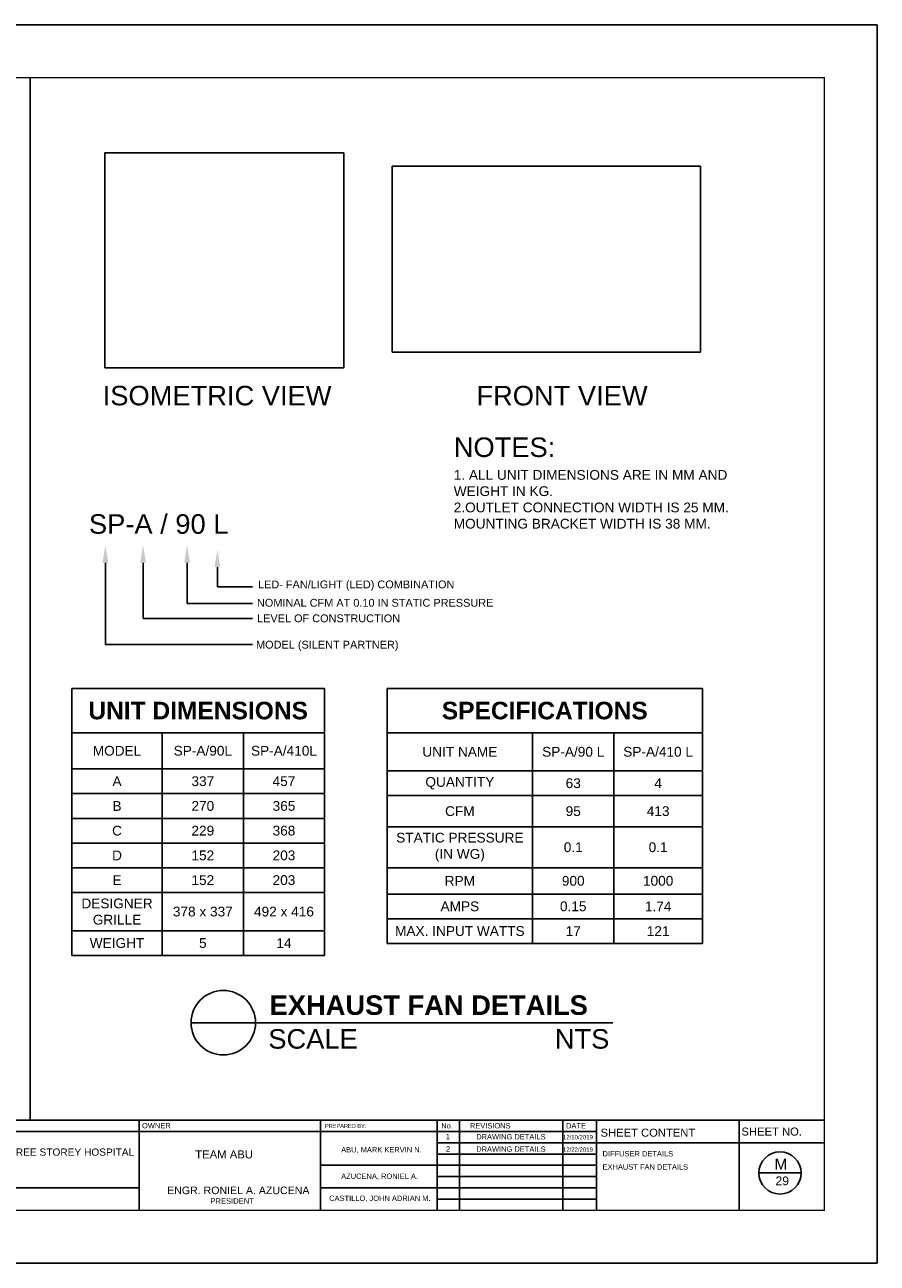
# Model space of a CAD drawing. Header units: inches. Extents: x 54.1 to 72, y 24.2 to 36.9.
import ezdxf
from ezdxf import colors
from ezdxf.entities.mleader import LeaderData, LeaderLine
from ezdxf.math import Vec2, Vec3

# ---------------------------------------------------------------- set-up
doc = ezdxf.new("R2010")
doc.units = ezdxf.units.IN
doc.header["$MEASUREMENT"] = 0
doc.layers.add('template', color=7, linetype='Continuous')
doc.styles.add('arial', font='arial.ttf')
picture_1 = doc.add_image_def('image3.png', size_in_pixel=(498, 448))
picture_2 = doc.add_image_def('image4.png', size_in_pixel=(713, 431))

# ---------------------------------------------------------------- blocks, each defined once
blk = doc.blocks.new('*T2')
at = {"color": 0, "linetype": 'ByBlock', "lineweight": -2, "transparency": 16777216}
for p, q in [((0, 0), (2.588644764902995, 0)), ((0, 0), (0, -2.735132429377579)), ((2.588644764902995, 0), (2.588644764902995, -2.735132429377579)), ((0, -0.4533333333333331), (2.588644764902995, -0.4533333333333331)), ((0.9265218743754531, -0.4533333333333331), (0.9265218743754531, -2.735132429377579)), ((1.757583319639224, -0.4533333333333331), (1.757583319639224, -2.735132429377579)), ((0, -0.8233498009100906), (2.588644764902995, -0.8233498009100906)), ((0, -1.076683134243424), (2.588644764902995, -1.076683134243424)), ((0, -1.330016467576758), (2.588644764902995, -1.330016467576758)), ((0, -1.583349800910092), (2.588644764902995, -1.583349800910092)), ((0, -1.836683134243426), (2.588644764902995, -1.836683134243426)), ((0, -2.09001646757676), (2.588644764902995, -2.09001646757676)), ((0, -2.481799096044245), (2.588644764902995, -2.481799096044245)), ((0, -2.735132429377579), (2.588644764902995, -2.735132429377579))]:
    blk.add_line(p, q, dxfattribs=at)
at = {"color": 0, "transparency": 16777216, "attachment_point": 5, "style": 'arial'}
for s, insert, char_height, width in [('{\\fArial|b1|i0|c0|p34;UNIT DIMENSIONS}', (1.294322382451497, -0.2266666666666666), 0.18, 2.468644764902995), ('MODEL', (0.4632609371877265, -0.6383415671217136), 0.1, 0.8065218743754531), ('SP-A/90L', (1.342052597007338, -0.6383415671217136), 0.1, 0.7110614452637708), ('SP-A/410L', (2.173114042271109, -0.6383415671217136), 0.1, 0.7110614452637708), ('A', (0.4632609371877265, -0.9500164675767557), 0.1, 0.8065218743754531), ('337', (1.342052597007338, -0.9500164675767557), 0.1, 0.7110614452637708), ('457', (2.173114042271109, -0.9500164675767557), 0.1, 0.7110614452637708), ('B', (0.4632609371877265, -1.20334980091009), 0.1, 0.8065218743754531), ('270', (1.342052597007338, -1.20334980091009), 0.1, 0.7110614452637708), ('365', (2.173114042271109, -1.20334980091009), 0.1, 0.7110614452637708), ('C', (0.4632609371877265, -1.456683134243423), 0.1, 0.8065218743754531), ('229', (1.342052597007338, -1.456683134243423), 0.1, 0.7110614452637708), ('368', (2.173114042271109, -1.456683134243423), 0.1, 0.7110614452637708), ('D', (0.4632609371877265, -1.710016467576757), 0.1, 0.8065218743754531), ('152', (1.342052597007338, -1.710016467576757), 0.1, 0.7110614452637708), ('203', (2.173114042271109, -1.710016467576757), 0.1, 0.7110614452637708), ('E', (0.4632609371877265, -1.963349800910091), 0.1, 0.8065218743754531), ('152', (1.342052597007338, -1.963349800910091), 0.1, 0.7110614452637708), ('203', (2.173114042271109, -1.963349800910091), 0.1, 0.7110614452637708), ('DESIGNER GRILLE', (0.4632609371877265, -2.285907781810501), 0.1, 0.8065218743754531), ('378 x 337', (1.342052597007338, -2.285907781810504), 0.1, 0.7110614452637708), ('492 x 416', (2.173114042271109, -2.285907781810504), 0.1, 0.7110614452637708), ('WEIGHT', (0.4632609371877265, -2.60846576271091), 0.1, 0.8065218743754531), ('5', (1.342052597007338, -2.60846576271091), 0.1, 0.7110614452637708), ('14', (2.173114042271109, -2.60846576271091), 0.1, 0.7110614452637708)]:
    blk.add_mtext(s, dxfattribs=dict(at, insert=insert, char_height=char_height, width=width))
blk = doc.blocks.new('*T3')
at = {"color": 0, "linetype": 'ByBlock', "lineweight": -2, "transparency": 16777216}
for p, q in [((0, 0), (3.230287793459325, 0)), ((0, 0), (0, -2.612104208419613)), ((3.230287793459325, 0), (3.230287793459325, -2.612104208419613)), ((0, -0.4533333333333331), (3.230287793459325, -0.4533333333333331)), ((1.491189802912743, -0.4533333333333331), (1.491189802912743, -2.612104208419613)), ((2.322251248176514, -0.4533333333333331), (2.322251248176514, -2.612104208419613)), ((0, -0.8438881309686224), (3.230287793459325, -0.8438881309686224)), ((0, -1.097221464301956), (3.230287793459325, -1.097221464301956)), ((0, -1.416538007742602), (3.230287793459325, -1.416538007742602)), ((0, -1.836015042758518), (3.230287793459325, -1.836015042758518)), ((0, -2.105437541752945), (3.230287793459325, -2.105437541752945)), ((0, -2.358770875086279), (3.230287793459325, -2.358770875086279)), ((0, -2.612104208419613), (3.230287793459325, -2.612104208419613))]:
    blk.add_line(p, q, dxfattribs=at)
at = {"color": 0, "transparency": 16777216, "attachment_point": 5, "style": 'arial'}
for s, insert, char_height, width in [('{\\fArial|b1|i0|c0|p34;SPECIFICATIONS}', (1.615143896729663, -0.2266666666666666), 0.18, 3.110287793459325), ('UNIT NAME', (0.7455949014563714, -0.6486107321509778), 0.1, 1.371189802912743), ('SP-A/90 L', (1.906720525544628, -0.6486107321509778), 0.1, 0.7110614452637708), ('SP-A/410 L', (2.77626952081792, -0.6486107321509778), 0.1, 0.7880365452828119), ('QUANTITY', (0.7455949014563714, -0.9705547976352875), 0.1, 1.371189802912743), ('63', (1.906720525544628, -0.9705547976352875), 0.1, 0.7110614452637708), ('4', (2.77626952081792, -0.9705547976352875), 0.1, 0.7880365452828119), ('CFM', (0.7455949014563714, -1.256879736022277), 0.1, 1.371189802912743), ('95', (1.906720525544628, -1.256879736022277), 0.1, 0.7110614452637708), ('413', (2.77626952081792, -1.256879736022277), 0.1, 0.7880365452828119), ('STATIC PRESSURE (IN WG)', (0.7455949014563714, -1.62627652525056), 0.1, 1.371189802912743), ('0.1', (1.906720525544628, -1.62627652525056), 0.1, 0.7110614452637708), ('0.1', (2.77626952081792, -1.62627652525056), 0.1, 0.7880365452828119), ('RPM', (0.7455949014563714, -1.97072629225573), 0.1, 1.371189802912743), ('900', (1.906720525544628, -1.97072629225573), 0.1, 0.7110614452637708), ('1000', (2.77626952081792, -1.97072629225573), 0.1, 0.7880365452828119), ('AMPS', (0.7455949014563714, -2.23210420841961), 0.1, 1.371189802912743), ('0.15', (1.906720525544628, -2.23210420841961), 0.1, 0.7110614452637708), ('1.74', (2.77626952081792, -2.23210420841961), 0.1, 0.7880365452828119), ('MAX. INPUT WATTS', (0.7455949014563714, -2.485437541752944), 0.1, 1.371189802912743), ('17', (1.906720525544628, -2.485437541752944), 0.1, 0.7110614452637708), ('121', (2.77626952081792, -2.485437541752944), 0.1, 0.7880365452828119)]:
    blk.add_mtext(s, dxfattribs=dict(at, insert=insert, char_height=char_height, width=width))

msp = doc.modelspace()

# ---------------------------------------------------------------- linework, layer by layer
for p, q in [((54.10454553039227, 36.92036558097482), (72.00027462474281, 36.92036558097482)), ((63.32355748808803, 36.37807075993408), (63.32355748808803, 25.69597048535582)), ((65.29236804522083, 30.99098931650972), (65.60210442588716, 30.99098931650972)), ((64.84164235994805, 30.83786205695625), (65.60239849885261, 30.83786205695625)), ((64.45558597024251, 30.56874210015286), (65.60239849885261, 30.56874210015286)), ((65.63310831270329, 26.69505963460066), (64.9725613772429, 26.69505963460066)), ((65.63310831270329, 26.69505963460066), (69.29398101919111, 26.69505963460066))]:
    msp.add_line(p, q)
msp.add_circle((65.30283484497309, 26.69505963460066), 0.3302734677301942)
at = {"layer": 'template'}
for p, q in [((72.00027462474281, 24.23066676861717), (72.00027462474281, 36.92036558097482)), ((55.18913517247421, 25.69597048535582), (71.45797980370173, 25.69597048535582)), ((64.4406672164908, 25.69597048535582), (64.4406672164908, 24.7729615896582)), ((66.29783130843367, 25.69597048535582), (66.29783130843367, 24.7729615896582)), ((67.49284024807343, 25.69597048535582), (67.49284024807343, 24.7729615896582)), ((67.7235924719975, 25.69597048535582), (67.7235924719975, 24.7729615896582)), ((68.78078834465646, 25.69597048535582), (68.78078834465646, 24.7729615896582)), ((69.12691668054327, 25.69597048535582), (69.12691668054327, 24.7729615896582)), ((70.58607731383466, 25.69597048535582), (70.58607731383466, 24.7729615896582)), ((58.04563406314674, 25.58059437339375), (68.24323852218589, 25.58059437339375)), ((67.9261978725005, 25.58059437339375), (69.12691668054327, 25.5805943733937)), ((67.49284024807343, 25.46521826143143), (69.43255379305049, 25.46521826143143)), ((68.82659160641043, 25.46521826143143), (71.45797980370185, 25.46521826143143)), ((67.49284024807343, 25.34984214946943), (69.12691668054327, 25.34984214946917)), ((66.29783130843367, 25.23446603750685), (68.24323852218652, 25.23446603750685)), ((67.9261978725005, 25.23446603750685), (69.12691668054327, 25.23446603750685)), ((70.78814306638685, 25.15585620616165), (71.22080348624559, 25.15585620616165)), ((58.04563406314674, 25.00491874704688), (64.4406672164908, 25.00491874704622)), ((66.29783130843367, 25.00371381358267), (68.24323852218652, 25.00371381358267)), ((67.49284024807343, 25.11908992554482), (69.12691668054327, 25.11908992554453)), ((67.9261978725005, 25.00371381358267), (69.12691668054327, 25.00371381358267)), ((67.49284024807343, 24.88833770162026), (69.12691668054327, 24.88833770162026)), ((54.10454553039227, 24.23066676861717), (72.00027462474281, 24.23066676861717))]:
    msp.add_line(p, q, dxfattribs=at)
at = {"layer": 'template', "linetype": 'Continuous', "const_width": 0.01538348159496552}
msp.add_lwpolyline([(55.18913517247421, 24.7729615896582), (71.45797980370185, 24.7729615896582), (71.45797980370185, 36.37807075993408), (55.18913517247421, 36.37807075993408)], close=True, dxfattribs=at)
at = {"layer": 'template'}
msp.add_circle((71.00447327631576, 25.15585620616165), 0.2163302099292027, dxfattribs=at)

# ---------------------------------------------------------------- block references
for name, p in [('*T2', (63.75149470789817, 30.11915973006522)), ('*T3', (66.98030961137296, 30.11915973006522))]:
    msp.add_blockref(name, p)

# ---------------------------------------------------------------- texts
at = {"attachment_point": 1, "style": 'arial'}
for s, width, heights, insert, char_height in [('ISOMETRIC VIEW ', 2.641817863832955, [0], (64.06788148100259, 33.22074101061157), 0.2), ('FRONT VIEW', 2.641817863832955, [0], (67.89530196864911, 33.22037500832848), 0.2), ('NOTES:\\P{\\H0.5x;1. ALL UNIT DIMENSIONS ARE IN MM AND WEIGHT IN KG.\\P2.OUTLET CONNECTION WIDTH IS 25 MM. MOUNTING BRACKET WIDTH IS 38 MM.}', 3.072624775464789, [1.656364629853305], (67.6632814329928, 32.6916214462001), 0.2), ('SP-A / 90 L', 2.653060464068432, [0], (63.92728492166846, 31.90511284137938), 0.2), ('LED- FAN/LIGHT (LED) COMBINATION', 2.291184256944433, [0], (65.65812814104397, 31.22579087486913), 0.08), ('NOMINAL CFM AT 0.10 IN STATIC PRESSURE', 2.541228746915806, [0], (65.64780749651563, 31.03788042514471), 0.08), ('LEVEL OF CONSTRUCTION', 1.529938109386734, [0], (65.64877345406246, 30.87863463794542), 0.08), ('MODEL (SILENT PARTNER)', 1.668851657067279, [0], (65.63837782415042, 30.60860921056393), 0.08), ('{\\fArial|b1|i0|c0|p34;EXHAUST FAN DETAILS}', 5.549897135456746, [0.2360657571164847], (65.77768240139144, 26.97525604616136), 0.2), ('SCALE                          NTS', 5.044561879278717, [0], (65.76404934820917, 26.62940871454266), 0.2)]:
    msp.add_mtext_dynamic_manual_height_columns(s, width=width, gutter_width=1, heights=heights, dxfattribs=dict(at, insert=insert, char_height=char_height))
at = {"layer": 'template', "style": 'arial'}
for s, height, p in [('OWNER', 0.05480365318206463, (64.47116390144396, 25.613212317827)), ('PREPARED BY: ', 0.04110273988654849, (66.34437043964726, 25.61639037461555)), ('No.', 0.05480365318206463, (67.53570597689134, 25.61180838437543)), ('REVISIONS', 0.05480365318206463, (67.82868934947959, 25.61180838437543)), ('DATE', 0.05480365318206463, (68.8131567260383, 25.61180838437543)), ('1', 0.05480365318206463, (67.58297937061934, 25.50010204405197)), ('DRAWING DETAILS', 0.05480365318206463, (67.89359552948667, 25.4992762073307)), ('12/10/2019', 0.0438429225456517, (68.78176074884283, 25.50013805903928)), ('SHEET CONTENT', 0.08220547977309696, (69.16694583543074, 25.52721758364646)), ('SHEET NO.', 0.08220547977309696, (70.61024992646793, 25.53863043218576)), ('PROPOSED THREE STOREY HOSPITAL', 0.07437126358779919, (62.42236483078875, 25.3323191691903)), ('TEAM ABU', 0.08288651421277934, (65.01565335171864, 25.30453898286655)), ('ABU, MARK KERVIN N.', 0.05480365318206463, (66.51021638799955, 25.36616290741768)), ('2', 0.05480365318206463, (67.58297937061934, 25.37311970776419)), ('DRAWING DETAILS', 0.05480365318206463, (67.89359552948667, 25.37229387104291)), ('12/22/2019', 0.0438429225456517, (68.78176074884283, 25.37315572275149)), ('DIFFUSER DETAILS', 0.05480365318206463, (69.18704836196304, 25.32517893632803)), ('M', 0.112504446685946, (70.94858517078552, 25.18953306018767)), ('AZUCENA, RONIEL A.', 0.05480365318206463, (66.51021638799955, 25.09477162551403)), ('EXHAUST FAN DETAILS', 0.05480365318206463, (69.18704836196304, 25.18987319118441)), ('ENGR. RONIEL A. AZUCENA', 0.07758177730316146, (64.72800550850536, 24.93865956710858)), ('29', 0.09000355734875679, (70.95763912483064, 25.02970184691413)), ('PRESIDENT', 0.05585887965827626, (65.17021459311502, 24.84053217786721)), ('CASTILLO, JOHN ADRIAN M.', 0.05480365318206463, (66.38763449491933, 24.86901251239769))]:
    msp.add_text(s, height=height, dxfattribs=at).set_placement(p)

# ---------------------------------------------------------------- pictures from other files: only their frames are drawn
image = msp.add_image(picture_1, insert=(64.0904362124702, 33.40604480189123), size_in_units=(2.4463409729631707, 2.200724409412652))
image.dxf.flags = 7
image = msp.add_image(picture_2, insert=(67.03423321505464, 33.56417524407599), size_in_units=(3.1545145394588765, 1.9068664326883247))
image.dxf.flags = 7

# ---------------------------------------------------------------- leaders
ml = msp.add_multileader_mtext('Standard')
ml.set_content('', color=256)
ml.set_leader_properties()
ml.build(insert=Vec2(0, 0))
ml.multileader.update_dxf_attribs({"text_right_attachment_type": 6, "dogleg_length": 0.36, "arrow_head_size": 0.18})
ctx = ml.context
ctx.base_point, ctx.char_height, ctx.arrow_head_size, ctx.landing_gap_size, ctx.plane_origin = Vec3(64.45558597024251, 30.56874210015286), 0.18, 0.18, 0.09, Vec3(64.09558597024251, 31.58760865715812)
ctx.right_attachment = 6
notes = []
notes.append((ctx, [(0, (1, 1, 0), (64.09558597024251, 30.56874210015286), (1, 0), 0.36, [(0, [(64.09558597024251, 31.58760865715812)], 0, [])])]))
ctx.mtext.insert, ctx.mtext.flow_direction = Vec3(64.54558597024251, 30.65874210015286), 5
ml = msp.add_multileader_mtext('Standard')
ml.set_content('', color=256)
ml.set_leader_properties()
ml.build(insert=Vec2(0, 0))
ml.multileader.update_dxf_attribs({"text_right_attachment_type": 6, "dogleg_length": 0.36, "arrow_head_size": 0.18})
ctx = ml.context
ctx.base_point, ctx.char_height, ctx.arrow_head_size, ctx.landing_gap_size, ctx.plane_origin = Vec3(64.84164235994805, 30.83786205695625), 0.18, 0.18, 0.09, Vec3(64.48164235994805, 31.58760865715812)
ctx.right_attachment = 6
notes.append((ctx, [(0, (1, 1, 0), (64.48164235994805, 30.83786205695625), (1, 0), 0.36, [(0, [(64.48164235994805, 31.58760865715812)], 0, [])])]))
ctx.mtext.insert, ctx.mtext.flow_direction = Vec3(64.93164235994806, 30.92786205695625), 5
ml = msp.add_multileader_mtext('Standard')
ml.set_content('', color=256)
ml.set_leader_properties()
ml.build(insert=Vec2(0, 0))
ml.multileader.update_dxf_attribs({"text_right_attachment_type": 6, "dogleg_length": 0.36, "arrow_head_size": 0.18})
ctx = ml.context
ctx.base_point, ctx.char_height, ctx.arrow_head_size, ctx.landing_gap_size, ctx.plane_origin = Vec3(65.29236804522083, 30.99098931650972), 0.18, 0.18, 0.09, Vec3(64.93236804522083, 31.58760865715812)
ctx.right_attachment = 6
notes.append((ctx, [(0, (1, 1, 0), (64.93236804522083, 30.99098931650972), (1, 0), 0.36, [(0, [(64.93236804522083, 31.58760865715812)], 0, [])])]))
ctx.mtext.insert, ctx.mtext.flow_direction = Vec3(65.38236804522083, 31.08098931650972), 5
ml = msp.add_multileader_mtext('Standard')
ml.set_content('', color=256)
ml.set_leader_properties()
ml.build(insert=Vec2(0, 0))
ml.multileader.update_dxf_attribs({"text_right_attachment_type": 6, "dogleg_length": 0.36, "arrow_head_size": 0.18})
ctx = ml.context
ctx.base_point, ctx.char_height, ctx.arrow_head_size, ctx.landing_gap_size, ctx.plane_origin = Vec3(65.60239849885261, 31.16279786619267), 0.18, 0.18, 0.09, Vec3(65.24239849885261, 31.5428075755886)
ctx.right_attachment = 6
notes.append((ctx, [(0, (1, 1, 0), (65.24239849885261, 31.16279786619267), (1, 0), 0.36, [(0, [(65.24239849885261, 31.5428075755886)], 0, [])])]))
ctx.mtext.insert, ctx.mtext.flow_direction = Vec3(65.69239849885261, 31.25279786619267), 5
for ctx, leaders in notes:
    for number, flags, end, landing, length, lines in leaders:
        leader = LeaderData()
        leader.index, (leader.has_last_leader_line, leader.has_dogleg_vector, leader.attachment_direction) = number, flags
        leader.last_leader_point, leader.dogleg_vector, leader.dogleg_length = Vec3(end), Vec3(landing), length
        for number, points, colour, breaks in lines:
            line = LeaderLine()
            line.index, line.vertices, line.color, line.breaks = number, Vec3.list(points), colors.encode_raw_color(colour), breaks
            leader.lines.append(line)
        ctx.leaders.append(leader)

doc.saveas('drawing.dxf')
